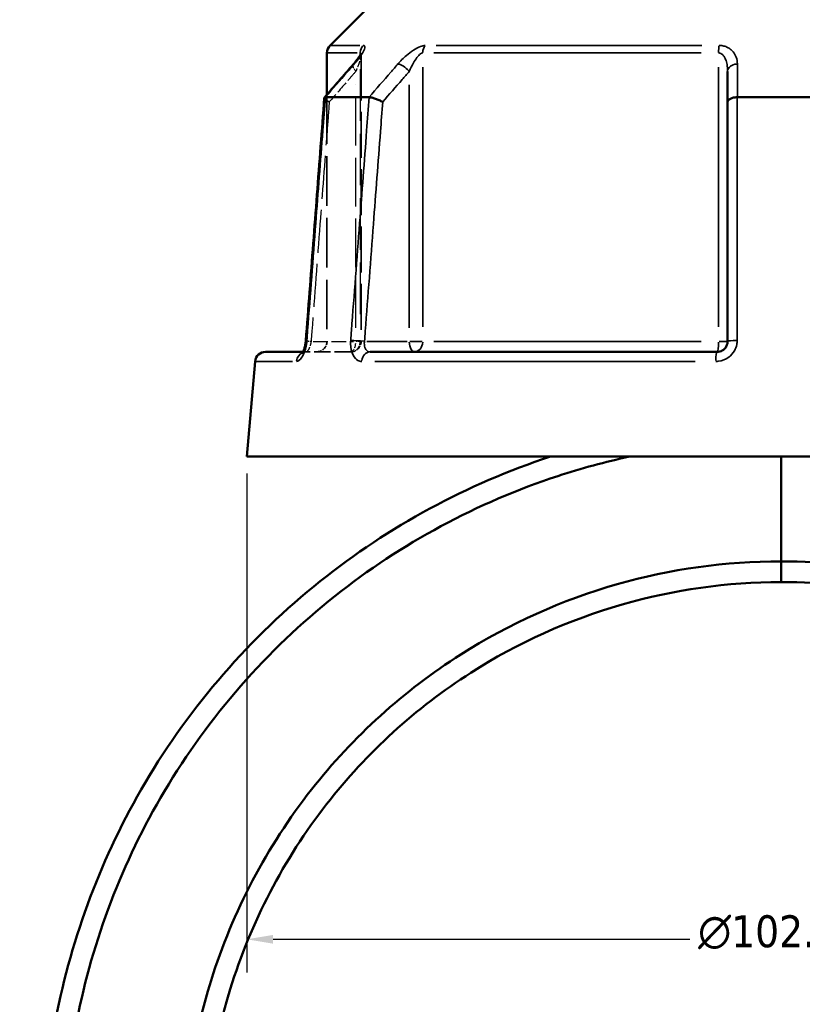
# Model space of a CAD drawing. Header units: millimetres. Extents: x 0 to 926, y 0 to 964.
# Tile 5 of 17: x 322 to 397, y 339 to 433. Entities that reach past the tile are written whole.
import ezdxf

# ---------------------------------------------------------------- set-up
doc = ezdxf.new("R2010")
doc.units = ezdxf.units.MM
doc.linetypes.add('DASHED', pattern=[0.2067, 0.1654, -0.0413])
for name, color, linetype, lineweight in [('Dimension (ANSI)', 7, 'Continuous', 25), ('Hidden (ANSI)', 7, 'DASHED', 35), ('Hidden Narrow (ANSI)', 7, 'DASHED', 25), ('Visible (ANSI)', 7, 'Continuous', 50), ('Visible Narrow (ANSI)', 7, 'Continuous', 35)]:
    doc.layers.add(name, color=color, linetype=linetype, lineweight=lineweight)
doc.styles.add('Note Text (ANSI)', font='tahoma.ttf')
doc.dimstyles.new('Default - mm (ANSI)', dxfattribs={"dimtxt": 3.048, "dimasz": 2.5, "dimexe": 3.175, "dimexo": 1.6002, "dimgap": 0.8, "dimtad": 0, "dimtoh": 1, "dimrnd": 1e-08, "dimzin": 4, "dimdsep": 46, "dimtxsty": 'Note Text (ANSI)', "dimcen": 0.09, "dimdle": 10, "dimclrd": 256, "dimclre": 256, "dimclrt": 256, "dimadec": 1, "dimazin": 1, "dimtfac": 1, "dimtofl": 0, "dimtmove": 0, "dimatfit": 3, "dimfxl": 1, "dimtolj": 1, "dimtzin": 4, "dimlwd": -1, "dimlwe": -1, "dimarcsym": 0})

# ---------------------------------------------------------------- blocks, each defined once
blk = doc.blocks.new('*D6')
at = {"layer": 'Defpoints', "color": 0, "transparency": 16777216}
for p in [(440.92, 353.739), (348.552, 294.007)]:
    blk.add_point(p, dxfattribs=at)
at = {"layer": 'Dimension (ANSI)', "transparency": 16777216}
for p, q in [((440.92, 353.739), (443.02, 355.097)), ((443.02, 355.097), (445.52, 355.097)), ((350.651, 295.364), (438.821, 352.382))]:
    blk.add_line(p, q, dxfattribs=at)
for points in [[(438.595, 352.732), (439.047, 352.032), (440.92, 353.739)], [(350.425, 295.714), (350.877, 295.014), (348.552, 294.007)]]:
    blk.add_solid(points, dxfattribs=at)
at = {"layer": 'Dimension (ANSI)', "transparency": 16777216, "insert": (446.32, 356.738), "char_height": 3.048, "attachment_point": 1, "style": 'Note Text (ANSI)'}
blk.add_mtext('\\A1;∅110.00', dxfattribs=at)
blk = doc.blocks.new('*D8')
at = {"layer": 'Defpoints', "color": 0, "transparency": 16777216}
for p in [(250.036, 523.553), (379.436, 523.553), (395.335, 250.573)]:
    blk.add_point(p, dxfattribs=at)
at = {"layer": 'Dimension (ANSI)', "transparency": 16777216}
for p, q in [((377.836, 523.553), (246.861, 523.553)), ((250.036, 521.053), (250.036, 432.541)), ((250.036, 253.073), (250.036, 418.604)), ((393.735, 250.573), (246.861, 250.573))]:
    blk.add_line(p, q, dxfattribs=at)
for points in [[(249.62, 521.053), (250.453, 521.053), (250.036, 523.553)], [(249.62, 253.073), (250.453, 253.073), (250.036, 250.573)]]:
    blk.add_solid(points, dxfattribs=at)
at = {"layer": 'Dimension (ANSI)', "transparency": 16777216, "insert": (248.443, 419.404), "char_height": 3.048, "attachment_point": 1, "rotation": 90, "style": 'Note Text (ANSI)'}
blk.add_mtext('\\A1;272.98', dxfattribs=at)
blk = doc.blocks.new('*D11')
at = {"layer": 'Defpoints', "color": 0, "transparency": 16777216}
for p in [(343.736, 390.848), (445.736, 390.848), (343.736, 344.782)]:
    blk.add_point(p, dxfattribs=at)
at = {"layer": 'Dimension (ANSI)', "transparency": 16777216}
for p, q in [((343.736, 389.248), (343.736, 341.607)), ((445.736, 389.248), (445.736, 341.607)), ((346.236, 344.782), (386.019, 344.782)), ((443.236, 344.782), (403.453, 344.782))]:
    blk.add_line(p, q, dxfattribs=at)
for points in [[(346.236, 345.198), (346.236, 344.365), (343.736, 344.782)], [(443.236, 345.198), (443.236, 344.365), (445.736, 344.782)]]:
    blk.add_solid(points, dxfattribs=at)
at = {"layer": 'Dimension (ANSI)', "transparency": 16777216, "insert": (386.819, 347.075), "char_height": 3.048, "attachment_point": 1, "style": 'Note Text (ANSI)'}
blk.add_mtext('\\A1;{\\fAIGDT|b0|i0;\\H3.0480;\\ln}\\fTahoma|b0|i0;\\H3.0480;102.00', dxfattribs=at)

msp = doc.modelspace()

# ---------------------------------------------------------------- linework, layer by layer
at = {"layer": 'Hidden (ANSI)', "ltscale": 26.493855}
msp.add_line((354.643, 429.229), (354.643, 401.848), dxfattribs=at)
at = {"layer": 'Hidden (ANSI)', "ltscale": 28.476213}
msp.add_line((351.386, 425.392), (351.386, 401.848), dxfattribs=at)
at = {"layer": 'Hidden (ANSI)', "ltscale": 1.470216}
msp.add_line((349.104, 400.848), (349.399, 400.848), dxfattribs=at)
at = {"layer": 'Hidden (ANSI)', "ltscale": 9.334328}
msp.add_line((353.643, 400.848), (349.399, 400.848), dxfattribs=at)
at = {"layer": 'Hidden (ANSI)', "ltscale": 2.991791}
for centre in [(350.386, 401.848), (353.643, 401.848)]:
    msp.add_arc(centre, 1, 270, 0, dxfattribs=at)
at = {"layer": 'Hidden (ANSI)', "ltscale": 8.512628}
msp.add_ellipse((10206.202, -10856.235), major_axis=(-350.928, 15922.406), ratio=0.871323, start_param=0.7641, end_param=0.76438, dxfattribs=at)
at = {"layer": 'Hidden (ANSI)', "ltscale": 4.578621}
msp.add_open_spline([(353.888, 428.27), (353.987, 428.384), (354.081, 428.496), (354.253, 428.714), (354.331, 428.82), (354.468, 429.017), (354.526, 429.109), (354.593, 429.225), (354.611, 429.259), (354.636, 429.31), (354.645, 429.329), (354.655, 429.353), (354.657, 429.36), (354.66, 429.367), (354.657, 429.362), (354.65, 429.324), (354.645, 429.299), (354.643, 429.251), (354.643, 429.241), (354.643, 429.229)], degree=3, knots=[0, 0, 0, 0, 0.0532636, 0.0532636, 0.1065273, 0.1065273, 0.1597909, 0.1597909, 0.1864227, 0.1864227, 0.2069394, 0.2069394, 0.2220218, 0.2220218, 0.2454412, 0.2454412, 0.2621344, 0.2621344, 0.2663181, 0.2663181, 0.2663181, 0.2663181], dxfattribs=at)
at = {"layer": 'Hidden (ANSI)', "ltscale": 0.735482}
msp.add_open_spline([(354.643, 429.229), (354.643, 429.272), (354.647, 429.302), (354.653, 429.343), (354.656, 429.355), (354.658, 429.363), (354.659, 429.364), (354.659, 429.364)], degree=3, knots=[0.07909903, 0.07909903, 0.07909903, 0.07909903, 0.09474523, 0.09474523, 0.11073774, 0.11073774, 0.11830044, 0.11830044, 0.11830044, 0.11830044], dxfattribs=at)
at = {"layer": 'Hidden (ANSI)', "ltscale": 2.089214}
msp.add_open_spline([(351.135, 425.089), (351.133, 425.066), (351.147, 425.037), (351.21, 424.962), (351.265, 424.914), (351.411, 424.811), (351.502, 424.756), (351.605, 424.7), (351.607, 424.699), (351.608, 424.698)], degree=3, knots=[-0.1095544, -0.1095544, -0.1095544, -0.1095544, -0.0779628, -0.0779628, -0.0392371, -0.0392371, 0, 0, 0.0004763, 0.0004763, 0.0004763, 0.0004763], dxfattribs=at)
at = {"layer": 'Hidden (ANSI)', "ltscale": 0.420625}
msp.add_open_spline([(349.262, 401.266), (349.274, 401.312), (349.286, 401.359), (349.301, 401.427), (349.305, 401.446), (349.309, 401.466)], degree=3, knots=[0.22725759, 0.22725759, 0.22725759, 0.22725759, 0.24742921, 0.24742921, 0.25543248, 0.25543248, 0.25543248, 0.25543248], dxfattribs=at)
at = {"layer": 'Hidden (ANSI)', "ltscale": 0.527502}
msp.add_open_spline([(349.342, 401.649), (349.349, 401.697), (349.356, 401.744), (349.366, 401.836), (349.37, 401.88), (349.373, 401.924)], degree=3, knots=[0.27967862, 0.27967862, 0.27967862, 0.27967862, 0.29808648, 0.29808648, 0.31481397, 0.31481397, 0.31481397, 0.31481397], dxfattribs=at)
at = {"layer": 'Hidden (ANSI)', "ltscale": 1.701024}
msp.add_open_spline([(349.025, 400.724), (349.025, 400.724), (349.025, 400.724), (349.026, 400.724), (349.034, 400.734), (349.081, 400.767), (349.119, 400.789), (349.233, 400.831), (349.312, 400.848), (349.399, 400.848)], degree=3, knots=[0.22729393, 0.22729393, 0.22729393, 0.22729393, 0.22772718, 0.22772718, 0.25682997, 0.25682997, 0.28516168, 0.28516168, 0.31481104, 0.31481104, 0.31481104, 0.31481104], dxfattribs=at)
at = {"layer": 'Hidden (ANSI)', "ltscale": 1.700917}
msp.add_open_spline([(349.399, 400.848), (349.295, 400.848), (349.203, 400.823), (349.089, 400.774), (349.057, 400.751), (349.03, 400.729), (349.025, 400.724), (349.025, 400.724)], degree=3, knots=[0, 0, 0, 0, 0.03548795, 0.03548795, 0.06659065, 0.06659065, 0.08751627, 0.08751627, 0.08751627, 0.08751627], dxfattribs=at)
at = {"layer": 'Hidden (ANSI)', "ltscale": 0.402963}
msp.add_open_spline([(349.055, 400.764), (349.056, 400.765), (349.057, 400.767), (349.071, 400.788), (349.087, 400.815), (349.104, 400.848)], degree=3, knots=[0.1229755, 0.1229755, 0.1229755, 0.1229755, 0.12462258, 0.12462258, 0.15044821, 0.15044821, 0.15044821, 0.15044821], dxfattribs=at)
at = {"layer": 'Hidden Narrow (ANSI)', "ltscale": 29.756516}
msp.add_line((354.57, 427.817), (354.57, 403.215), dxfattribs=at)
at = {"layer": 'Hidden Narrow (ANSI)', "ltscale": 28.04664}
msp.add_line((354.143, 403.136), (354.143, 426.325), dxfattribs=at)
at = {"layer": 'Hidden Narrow (ANSI)', "ltscale": 8.457208}
msp.add_line((350.084, 401.848), (353.929, 401.848), dxfattribs=at)
at = {"layer": 'Hidden Narrow (ANSI)', "ltscale": 1.795034}
msp.add_line((354.642, 401.848), (354.188, 401.848), dxfattribs=at)
at = {"layer": 'Hidden Narrow (ANSI)', "ltscale": 2.029475}
msp.add_ellipse((354.643, 427.613), major_axis=(-0.755, 0.656), ratio=0.354319, start_param=0.059198, end_param=1.124761, dxfattribs=at)
at = {"layer": 'Hidden Narrow (ANSI)', "ltscale": 1.797881}
msp.add_ellipse((350.37, 401.848), major_axis=(-0.997, 0.076), ratio=0.04373, start_param=0.052443, end_param=0.996415, dxfattribs=at)
at = {"layer": 'Hidden Narrow (ANSI)', "ltscale": 2.692601}
for ratio in [0.5, 0.926566]:
    msp.add_ellipse((353.643, 401.848), major_axis=(0, -1), ratio=ratio, start_param=0.07854, end_param=1.492257, dxfattribs=at)
at = {"layer": 'Hidden Narrow (ANSI)', "ltscale": 0.633739}
msp.add_ellipse((349.399, 399.848), major_axis=(0, 1), ratio=0.921327, start_param=0.018488, end_param=0.351264, dxfattribs=at)
at = {"layer": 'Hidden Narrow (ANSI)', "ltscale": 3.591758}
msp.add_open_spline([(354.636, 429.31), (354.638, 429.298), (354.64, 429.285), (354.646, 429.211), (354.639, 429.131), (354.609, 428.954), (354.587, 428.858), (354.518, 428.604), (354.464, 428.437), (354.327, 428.055), (354.239, 427.835), (354.143, 427.613)], degree=3, knots=[0.0537364, 0.0537364, 0.0537364, 0.0537364, 0.0672144, 0.0672144, 0.1229221, 0.1229221, 0.1744041, 0.1744041, 0.2513157, 0.2513157, 0.345416, 0.345416, 0.345416, 0.345416], dxfattribs=at)
at = {"layer": 'Hidden Narrow (ANSI)', "ltscale": 7.081717}
msp.add_open_spline([(354.143, 427.613), (353.917, 427.354), (353.691, 427.094), (353.465, 426.834), (352.846, 426.122), (352.227, 425.41), (351.608, 424.698)], degree=3, knots=[1.52956, 1.52956, 1.52956, 1.52956, 1.6399942, 1.6399942, 1.6399942, 1.9426801, 1.9426801, 1.9426801, 1.9426801], dxfattribs=at)
at = {"layer": 'Hidden Narrow (ANSI)', "ltscale": 24.968994}
msp.add_open_spline([(351.608, 424.698), (351.536, 423.758), (351.465, 422.817), (351.169, 418.933), (350.946, 415.988), (350.722, 413.044), (350.462, 409.632), (350.203, 406.219), (349.919, 402.487), (349.895, 402.168), (349.87, 401.848)], degree=3, knots=[0.603487, 0.603487, 0.603487, 0.603487, 0.886695, 0.886695, 1.77339, 1.77339, 1.77339, 2.801058, 2.801058, 2.897305, 2.897305, 2.897305, 2.897305], dxfattribs=at)
at = {"layer": 'Hidden Narrow (ANSI)', "ltscale": 2.712011}
msp.add_open_spline([(349.87, 401.848), (349.86, 401.782), (349.848, 401.716), (349.81, 401.547), (349.782, 401.446), (349.708, 401.234), (349.66, 401.128), (349.536, 400.918), (349.459, 400.848), (349.399, 400.848)], degree=3, knots=[0, 0, 0, 0, 0.0398263, 0.0398263, 0.1035483, 0.1035483, 0.1863869, 0.1863869, 0.314811, 0.314811, 0.314811, 0.314811], dxfattribs=at)
at = {"layer": 'Visible (ANSI)'}
for p, q in [((358.987, 437.398), (351.679, 430.09)), ((351.386, 429.383), (351.386, 425.392)), ((389.636, 427.613), (389.636, 424.698)), ((351.244, 425.148), (355.405, 425.148)), ((390.575, 425.148), (398.897, 425.148)), ((389.636, 424.698), (389.636, 401.848)), ((345.527, 400.848), (349.104, 400.848)), ((355.499, 400.848), (388.636, 400.848)), ((344.531, 399.935), (343.736, 390.848)), ((343.736, 390.848), (445.736, 390.848)), ((394.736, 390.848), (394.736, 380.854)), ((394.736, 380.854), (394.736, 390.848)), ((394.736, 378.873), (394.736, 380.854)), ((394.736, 380.854), (394.736, 378.873))]:
    msp.add_line(p, q, dxfattribs=at)
for centre, start, end in [((352.386, 429.383), 135, 180), ((345.527, 399.848), 90, 175)]:
    msp.add_arc(centre, 1, start, end, dxfattribs=at)
msp.add_ellipse((10342.865, -11013.381), major_axis=(354.119, -16144.189), ratio=0.871299, start_param=3.905786, end_param=3.906063, dxfattribs=at)
for points, knots in [([(354.659, 429.364), (354.659, 429.364), (354.658, 429.361), (354.652, 429.346), (354.643, 429.325), (354.611, 429.257), (354.581, 429.203), (354.496, 429.06), (354.433, 428.965), (354.289, 428.763), (354.208, 428.656), (354.047, 428.455), (353.969, 428.363), (353.888, 428.27)], [0.1183004, 0.1183004, 0.1183004, 0.1183004, 0.1298416, 0.1298416, 0.1559652, 0.1559652, 0.1953205, 0.1953205, 0.2485839, 0.2485839, 0.3018473, 0.3018473, 0.345416, 0.345416, 0.345416, 0.345416]), ([(351.135, 425.089), (351.017, 423.545), (350.9, 422), (350.665, 418.912), (350.548, 417.367), (350.313, 414.279), (350.195, 412.734), (349.96, 409.646), (349.843, 408.101), (349.608, 405.012), (349.491, 403.468), (349.373, 401.924)], [0.571859, 0.571859, 0.571859, 0.571859, 1.036948, 1.036948, 1.502037, 1.502037, 1.967126, 1.967126, 2.432216, 2.432216, 2.897305, 2.897305, 2.897305, 2.897305]), ([(351.233, 425.147), (351.18, 425.143), (351.148, 425.128), (351.136, 425.099), (351.135, 425.094), (351.135, 425.089)], [-0.15359506, -0.15359506, -0.15359506, -0.15359506, -0.11655085, -0.11655085, -0.10955437, -0.10955437, -0.10955437, -0.10955437]), ([(356.708, 424.698), (356.707, 424.699), (356.705, 424.7), (356.601, 424.756), (356.488, 424.811), (356.252, 424.914), (356.131, 424.962), (355.894, 425.044), (355.779, 425.079), (355.577, 425.128), (355.49, 425.143), (355.42, 425.147)], [-0.1537126, -0.1537126, -0.1537126, -0.1537126, -0.1532374, -0.1532374, -0.1140917, -0.1140917, -0.0754562, -0.0754562, -0.036958, -0.036958, 0, 0, 0, 0]), ([(390.549, 425.147), (390.427, 425.143), (390.308, 425.128), (390.084, 425.079), (389.983, 425.044), (389.815, 424.962), (389.75, 424.914), (389.66, 424.811), (389.637, 424.756), (389.636, 424.7), (389.636, 424.699), (389.636, 424.698)], [-0.1535949, -0.1535949, -0.1535949, -0.1535949, -0.1165508, -0.1165508, -0.0779629, -0.0779629, -0.039237, -0.039237, 0, 0, 0.0004764, 0.0004764, 0.0004764, 0.0004764]), ([(349.373, 401.924), (349.363, 401.786), (349.344, 401.649), (349.295, 401.389), (349.264, 401.267), (349.198, 401.059), (349.163, 400.97), (349.101, 400.838), (349.073, 400.791), (349.037, 400.736), (349.025, 400.724), (349.025, 400.724)], [0, 0, 0, 0, 0.0524687, 0.0524687, 0.1038572, 0.1038572, 0.1517375, 0.1517375, 0.1934363, 0.1934363, 0.2272939, 0.2272939, 0.2272939, 0.2272939]), ([(349.104, 400.848), (349.11, 400.859), (349.116, 400.872), (349.151, 400.943), (349.181, 401.015), (349.227, 401.149), (349.245, 401.206), (349.262, 401.266)], [0.15044821, 0.15044821, 0.15044821, 0.15044821, 0.15950627, 0.15950627, 0.20062077, 0.20062077, 0.22725759, 0.22725759, 0.22725759, 0.22725759]), ([(389.636, 401.848), (389.636, 401.782), (389.63, 401.717), (389.596, 401.549), (389.559, 401.449), (389.44, 401.237), (389.348, 401.132), (389.096, 400.942), (388.924, 400.874), (388.711, 400.85), (388.673, 400.848), (388.636, 400.848)], [0, 0, 0, 0, 0.0395748, 0.0395748, 0.1028944, 0.1028944, 0.1852099, 0.1852099, 0.2922201, 0.2922201, 0.3148111, 0.3148111, 0.3148111, 0.3148111]), ([(349.025, 400.724), (349.025, 400.724), (349.026, 400.724), (349.031, 400.73), (349.041, 400.743), (349.055, 400.764)], [0.08751627, 0.08751627, 0.08751627, 0.08751627, 0.09464308, 0.09464308, 0.1229755, 0.1229755, 0.1229755, 0.1229755]), ([(372.723, 390.848), (364.767, 388.233), (357.286, 384.187), (344.066, 373.631), (338.372, 367.074), (329.917, 352.755), (327.017, 345.079), (324.156, 330.15), (323.884, 322.957), (324.69, 315.89), (325.092, 312.357), (325.763, 308.855), (327.623, 301.994), (328.812, 298.635), (331.683, 292.137), (333.364, 288.997), (337.179, 283.008), (339.312, 280.158), (345.616, 272.943), (350.17, 268.914), (360.596, 261.842), (366.549, 258.92), (377.663, 255.279), (382.711, 254.217), (387.814, 253.714)], [0.316341, 0.316341, 0.316341, 0.316341, 0.671383, 0.671383, 1.034028, 1.034028, 1.377619, 1.377619, 1.680406, 1.680406, 1.680406, 1.831799, 1.831799, 1.983192, 1.983192, 2.134586, 2.134586, 2.285979, 2.285979, 2.543347, 2.543347, 2.823807, 2.823807, 3.042864, 3.042864, 3.042864, 3.042864]), ([(388.863, 255.606), (383.589, 256.06), (378.367, 257.129), (367.256, 260.784), (361.456, 263.643), (351.309, 270.559), (346.881, 274.497), (340.759, 281.545), (338.69, 284.327), (334.994, 290.173), (333.368, 293.236), (330.596, 299.572), (329.45, 302.846), (327.665, 309.529), (327.026, 312.938), (326.647, 316.376), (325.891, 323.252), (326.183, 330.242), (329.018, 344.734), (331.861, 352.174), (340.11, 366.036), (345.648, 372.375), (358.479, 382.57), (365.729, 386.472), (373.432, 388.994), (375.679, 389.729), (377.965, 390.349), (380.277, 390.848)], [-3.055729, -3.055729, -3.055729, -3.055729, -2.823807, -2.823807, -2.543347, -2.543347, -2.285979, -2.285979, -2.134586, -2.134586, -1.983192, -1.983192, -1.831799, -1.831799, -1.680406, -1.680406, -1.680406, -1.377619, -1.377619, -1.034028, -1.034028, -0.671383, -0.671383, -0.316341, -0.316341, -0.316341, -0.212739, -0.212739, -0.212739, -0.212739]), ([(394.736, 380.854), (389.457, 380.854), (384.179, 380.116), (373.836, 377.168), (368.789, 374.902), (361.449, 370.24), (358.878, 368.283), (354.102, 363.962), (351.898, 361.6), (347.779, 356.357), (345.895, 353.452), (342.684, 347.349), (341.357, 344.153), (338.613, 335.373), (337.736, 329.623), (337.736, 323.873), (337.736, 318.123), (338.613, 312.373), (342.385, 300.303), (345.648, 294.101), (354.299, 283.09), (359.746, 278.333), (372.183, 271.034), (379.208, 268.562), (389.188, 267.095), (391.962, 266.892), (394.736, 266.892)], [-3.141593, -3.141593, -3.141593, -3.141593, -2.863846, -2.863846, -2.575709, -2.575709, -2.406216, -2.406216, -2.236723, -2.236723, -2.055187, -2.055187, -1.873651, -1.873651, -1.570796, -1.570796, -1.570796, -1.267942, -1.267942, -0.904869, -0.904869, -0.530741, -0.530741, -0.145954, -0.145954, 0, 0, 0, 0]), ([(407.586, 268.359), (410.363, 269.001), (413.091, 269.852), (420.83, 272.919), (425.627, 275.673), (432.465, 281.04), (434.829, 283.243), (439.151, 288.015), (441.109, 290.584), (444.687, 296.21), (446.273, 299.288), (448.862, 305.679), (449.866, 308.992), (451.723, 317.997), (452.025, 323.801), (451.456, 329.519), (450.886, 335.238), (449.445, 340.869), (444.499, 352.502), (440.639, 358.35), (430.946, 368.449), (425.06, 372.642), (411.152, 379.053), (402.947, 380.854), (394.736, 380.854)], [-2.914273, -2.914273, -2.914273, -2.914273, -2.764311, -2.764311, -2.476217, -2.476217, -2.30675, -2.30675, -2.137283, -2.137283, -1.955722, -1.955722, -1.774161, -1.774161, -1.471509, -1.471509, -1.471509, -1.168857, -1.168857, -0.805869, -0.805869, -0.431992, -0.431992, 0, 0, 0, 0]), ([(394.736, 268.873), (392.074, 268.873), (389.411, 269.067), (379.831, 270.468), (373.084, 272.829), (361.118, 279.811), (355.867, 284.364), (347.501, 294.927), (344.33, 300.885), (340.639, 312.504), (339.764, 318.047), (339.737, 323.599), (339.709, 329.151), (340.529, 334.711), (343.141, 343.213), (344.41, 346.311), (347.491, 352.228), (349.302, 355.048), (353.27, 360.14), (355.396, 362.436), (360.007, 366.636), (362.493, 368.54), (369.593, 373.076), (374.48, 375.282), (384.501, 378.154), (389.619, 378.873), (394.736, 378.873)], [0, 0, 0, 0, 0.145954, 0.145954, 0.530741, 0.530741, 0.904869, 0.904869, 1.267942, 1.267942, 1.570796, 1.570796, 1.570796, 1.873651, 1.873651, 2.055187, 2.055187, 2.236723, 2.236723, 2.406216, 2.406216, 2.575709, 2.575709, 2.863846, 2.863846, 3.141593, 3.141593, 3.141593, 3.141593]), ([(394.736, 378.873), (402.696, 378.873), (410.651, 377.118), (424.115, 370.876), (429.807, 366.795), (439.159, 356.982), (442.871, 351.305), (447.602, 340.03), (448.969, 334.58), (449.492, 329.053), (450.014, 323.527), (449.694, 317.925), (447.86, 309.249), (446.877, 306.059), (444.354, 299.912), (442.813, 296.954), (439.346, 291.553), (437.452, 289.088), (433.277, 284.513), (430.997, 282.403), (424.408, 277.265), (419.794, 274.631), (412.507, 271.759), (410.044, 270.983), (407.539, 270.384)], [0, 0, 0, 0, 0.431992, 0.431992, 0.805869, 0.805869, 1.168857, 1.168857, 1.471509, 1.471509, 1.471509, 1.774161, 1.774161, 1.955722, 1.955722, 2.137283, 2.137283, 2.30675, 2.30675, 2.476217, 2.476217, 2.764311, 2.764311, 2.905476, 2.905476, 2.905476, 2.905476])]:
    msp.add_open_spline(points, degree=3, knots=knots, dxfattribs=at)
for points in [[(351.233, 425.147), (351.236, 425.148), (351.24, 425.148), (351.244, 425.148)], [(355.405, 425.148), (355.41, 425.148), (355.415, 425.148), (355.42, 425.147)], [(390.549, 425.147), (390.558, 425.148), (390.566, 425.148), (390.575, 425.148)], [(349.309, 401.466), (349.322, 401.526), (349.333, 401.587), (349.342, 401.649)]]:
    msp.add_open_spline(points, degree=3, dxfattribs=at)
at = {"layer": 'Visible Narrow (ANSI)'}
for p, q in [((351.687, 430.09), (354.536, 430.09)), ((361.808, 430.09), (387.174, 430.09)), ((354.263, 429.383), (351.394, 429.383)), ((354.57, 429.373), (354.57, 429.194)), ((387.123, 429.383), (361.584, 429.383)), ((360.532, 403.225), (360.532, 428.006)), ((388.774, 428.006), (388.774, 403.225)), ((359.243, 426.325), (359.243, 403.136)), ((359.029, 401.848), (355.184, 401.848)), ((360.486, 401.848), (359.306, 401.848)), ((361.584, 401.848), (387.123, 401.848)), ((389.634, 401.848), (388.844, 401.848)), ((348.1, 399.935), (344.541, 399.935)), ((386.529, 399.935), (355.946, 399.935))]:
    msp.add_line(p, q, dxfattribs=at)
for centre, major_axis, ratio, start_param, end_param in [((355.496, 429.383), (0, 1), 0.926566, 0.824668, 1.531526), ((361.321, 429.383), (0, -1), 0.789023, 3.966261, 4.673119), ((388.911, 429.383), (0, 1), 0.137542, 0.824668, 1.531526), ((354.643, 427.613), (-0.755, 0.656), 0.354319, 5.978161, 6.267131), ((358.743, 427.613), (-0.755, 0.656), 0.354319, 4.400804, 5.755338), ((390.636, 427.613), (-1, 0), 0.708638, 4.853399, 6.207933), ((350.37, 401.848), (-0.997, 0.076), 0.04373, 5.866569, 6.261258), ((354.47, 401.848), (0.997, -0.076), 0.04373, 1.123229, 2.46189), ((359.743, 401.848), (0, -1), 0.5, 4.790929, 6.204645), ((359.743, 401.848), (0, -1), 0.789023, 0.07854, 1.492257), ((388.636, 401.848), (0, -1), 0.137542, 0.07854, 1.492257), ((390.636, 401.848), (-1, 0), 0.08746, 4.870153, 6.208815), ((349.399, 399.848), (0, 1), 0.921327, 0.425441, 1.427841), ((355.499, 399.848), (0, 1), 0.797365, 0.074176, 1.409353), ((388.636, 399.848), (0, 1), 0.123962, 0.074176, 1.409353)]:
    msp.add_ellipse(centre, major_axis=major_axis, ratio=ratio, start_param=start_param, end_param=end_param, dxfattribs=at)
for points, knots in [([(354, 428.321), (354.193, 428.542), (354.368, 428.762), (354.642, 429.145), (354.748, 429.311), (354.884, 429.565), (354.928, 429.661), (354.987, 429.838), (355, 429.918), (354.981, 430.021), (354.959, 430.054), (354.902, 430.084), (354.874, 430.09), (354.841, 430.09)], [-0.345416, -0.345416, -0.345416, -0.345416, -0.2513157, -0.2513157, -0.1744041, -0.1744041, -0.1229221, -0.1229221, -0.0672144, -0.0672144, -0.0258517, -0.0258517, 0, 0, 0, 0]), ([(360.763, 430.09), (360.633, 430.09), (360.476, 430.055), (359.872, 429.825), (359.391, 429.487), (358.678, 428.871), (358.406, 428.597), (358.166, 428.321)], [-0.3454168, -0.3454168, -0.3454168, -0.3454168, -0.2827888, -0.2827888, -0.1173418, -0.1173418, 0, 0, 0, 0]), ([(390.57, 428.321), (390.57, 428.543), (390.532, 428.764), (390.388, 429.147), (390.295, 429.313), (390.088, 429.566), (389.991, 429.661), (389.754, 429.838), (389.612, 429.918), (389.333, 430.021), (389.205, 430.054), (388.987, 430.084), (388.901, 430.09), (388.814, 430.09)], [-0.3454158, -0.3454158, -0.3454158, -0.3454158, -0.2508172, -0.2508172, -0.1741557, -0.1741557, -0.1230504, -0.1230504, -0.0672144, -0.0672144, -0.0258517, -0.0258517, 0, 0, 0, 0]), ([(354.57, 429.383), (354.586, 429.383), (354.599, 429.377), (354.622, 429.353), (354.63, 429.334), (354.636, 429.31)], [0, 0, 0, 0, 0.02585168, 0.02585168, 0.05373644, 0.05373644, 0.05373644, 0.05373644]), ([(359.243, 427.613), (359.363, 427.889), (359.499, 428.164), (359.853, 428.78), (360.092, 429.118), (360.391, 429.347), (360.468, 429.383), (360.532, 429.383)], [0, 0, 0, 0, 0.1173418, 0.1173418, 0.2827888, 0.2827888, 0.3454168, 0.3454168, 0.3454168, 0.3454168]), ([(388.774, 429.383), (388.816, 429.383), (388.859, 429.377), (388.966, 429.347), (389.029, 429.314), (389.166, 429.211), (389.236, 429.13), (389.352, 428.953), (389.4, 428.858), (389.502, 428.606), (389.547, 428.44), (389.618, 428.057), (389.636, 427.836), (389.636, 427.613)], [0, 0, 0, 0, 0.0258517, 0.0258517, 0.0672144, 0.0672144, 0.1230504, 0.1230504, 0.1741557, 0.1741557, 0.2508172, 0.2508172, 0.3454158, 0.3454158, 0.3454158, 0.3454158]), ([(351.244, 425.148), (351.937, 425.946), (352.63, 426.744), (353.323, 427.541), (353.549, 427.801), (353.775, 428.061), (354, 428.321)], [-1.9791464, -1.9791464, -1.9791464, -1.9791464, -1.6399942, -1.6399942, -1.6399942, -1.52956, -1.52956, -1.52956, -1.52956]), ([(358.166, 428.321), (357.94, 428.061), (357.714, 427.801), (357.488, 427.541), (356.793, 426.743), (356.099, 425.946), (355.405, 425.148)], [-2.74525, -2.74525, -2.74525, -2.74525, -2.6347843, -2.6347843, -2.6347843, -2.2956636, -2.2956636, -2.2956636, -2.2956636]), ([(356.708, 424.698), (357.327, 425.41), (357.946, 426.122), (358.565, 426.834), (358.791, 427.094), (359.017, 427.354), (359.243, 427.613)], [2.3321299, 2.3321299, 2.3321299, 2.3321299, 2.6347843, 2.6347843, 2.6347843, 2.74525, 2.74525, 2.74525, 2.74525]), ([(390.575, 425.148), (390.574, 425.946), (390.573, 426.744), (390.572, 427.541), (390.571, 427.801), (390.571, 428.061), (390.57, 428.321)], [-1.9791464, -1.9791464, -1.9791464, -1.9791464, -1.6399911, -1.6399911, -1.6399911, -1.52956, -1.52956, -1.52956, -1.52956]), ([(349.469, 401.935), (349.493, 402.255), (349.518, 402.574), (349.801, 406.306), (350.06, 409.719), (350.32, 413.131), (350.543, 416.076), (350.767, 419.02), (351.071, 423.025), (351.152, 424.086), (351.233, 425.147)], [-2.897305, -2.897305, -2.897305, -2.897305, -2.801058, -2.801058, -1.77339, -1.77339, -1.77339, -0.886695, -0.886695, -0.567139, -0.567139, -0.567139, -0.567139]), ([(355.42, 425.147), (355.339, 424.086), (355.258, 423.025), (354.953, 419.02), (354.729, 416.076), (354.505, 413.131), (354.245, 409.719), (353.985, 406.306), (353.701, 402.574), (353.677, 402.255), (353.652, 401.935)], [-3.534781, -3.534781, -3.534781, -3.534781, -3.215225, -3.215225, -2.32853, -2.32853, -2.32853, -1.300862, -1.300862, -1.204615, -1.204615, -1.204615, -1.204615]), ([(390.553, 401.935), (390.553, 402.255), (390.553, 402.574), (390.552, 406.306), (390.552, 409.719), (390.551, 413.131), (390.551, 416.076), (390.55, 419.02), (390.55, 423.025), (390.549, 424.086), (390.549, 425.147)], [-2.897305, -2.897305, -2.897305, -2.897305, -2.801058, -2.801058, -1.77339, -1.77339, -1.77339, -0.886695, -0.886695, -0.567139, -0.567139, -0.567139, -0.567139]), ([(354.97, 401.848), (354.995, 402.168), (355.019, 402.487), (355.303, 406.219), (355.562, 409.632), (355.822, 413.044), (356.046, 415.988), (356.269, 418.933), (356.565, 422.817), (356.636, 423.758), (356.708, 424.698)], [1.204615, 1.204615, 1.204615, 1.204615, 1.300862, 1.300862, 2.32853, 2.32853, 2.32853, 3.215225, 3.215225, 3.498434, 3.498434, 3.498434, 3.498434]), ([(348.481, 399.935), (348.651, 399.935), (348.837, 400.075), (349.107, 400.496), (349.204, 400.707), (349.34, 401.132), (349.388, 401.333), (349.443, 401.671), (349.459, 401.803), (349.469, 401.935)], [-0.314811, -0.314811, -0.314811, -0.314811, -0.1863869, -0.1863869, -0.1035483, -0.1035483, -0.0398263, -0.0398263, 0, 0, 0, 0]), ([(353.652, 401.935), (353.644, 401.829), (353.641, 401.723), (353.65, 401.205), (353.737, 400.814), (354.01, 400.291), (354.167, 400.12), (354.46, 399.965), (354.58, 399.935), (354.704, 399.935)], [-0.3148135, -0.3148135, -0.3148135, -0.3148135, -0.282847, -0.282847, -0.1571372, -0.1571372, -0.0604374, -0.0604374, 0, 0, 0, 0]), ([(355.499, 400.848), (355.427, 400.848), (355.359, 400.863), (355.197, 400.94), (355.114, 401.026), (354.979, 401.287), (354.944, 401.483), (354.957, 401.742), (354.962, 401.795), (354.97, 401.848)], [0, 0, 0, 0, 0.0604374, 0.0604374, 0.1571372, 0.1571372, 0.282847, 0.282847, 0.3148135, 0.3148135, 0.3148135, 0.3148135]), ([(388.513, 399.935), (388.589, 399.935), (388.665, 399.939), (389.101, 399.987), (389.45, 400.123), (389.964, 400.503), (390.152, 400.714), (390.396, 401.137), (390.471, 401.337), (390.54, 401.672), (390.553, 401.804), (390.553, 401.935)], [-0.3148111, -0.3148111, -0.3148111, -0.3148111, -0.2922201, -0.2922201, -0.1852099, -0.1852099, -0.1028944, -0.1028944, -0.0395748, -0.0395748, 0, 0, 0, 0])]:
    msp.add_open_spline(points, degree=3, knots=knots, dxfattribs=at)

# ---------------------------------------------------------------- dimensions: what is measured, and where the dimension line sits
at = {"layer": 'Dimension (ANSI)'}
dim = msp.add_linear_dim(base=(250.036, 523.553), p1=(395.335, 250.573), p2=(379.436, 523.553), angle=90, dimstyle='Default - mm (ANSI)', override={"dimgap": 0.8, "dimtoh": 0, "dimdec": 2, "dimtol": 0, "dimlim": 0, "dimtp": 0, "dimtm": 0, "dimtdec": 2, "dimatfit": 1}, dxfattribs=at)
dim.commit()
dim.dimension.update_dxf_attribs({"geometry": '*D8', "text_midpoint": (250.036, 425.573), "dimtype": 160})
dim = msp.add_linear_dim(base=(343.736, 344.782), p1=(445.736, 390.848), p2=(343.736, 390.848), angle=180, text='{\\fAIGDT|b0|i0;\\H3.0480;\\ln}\\fTahoma|b0|i0;\\H3.0480;<>', dimstyle='Default - mm (ANSI)', override={"dimgap": 0.8, "dimtoh": 0, "dimdec": 2, "dimtol": 0, "dimlim": 0, "dimtp": 0, "dimtm": 0, "dimtdec": 2, "dimatfit": 1}, dxfattribs=at)
dim.commit()
dim.dimension.update_dxf_attribs({"geometry": '*D11', "text_midpoint": (394.736, 344.782), "dimtype": 160})
dim = msp.add_diameter_dim_2p(p1=(348.552, 294.007), p2=(440.92, 353.739), dimstyle='Default - mm (ANSI)', override={"dimgap": 0.8, "dimtih": 1, "dimdec": 2, "dimlfac": 1, "dimtol": 0, "dimlim": 0, "dimtp": 0, "dimtm": 0, "dimtdec": 2, "dimtofl": 1, "dimatfit": 2}, dxfattribs=at)
dim.commit()
dim.dimension.update_dxf_attribs({"geometry": '*D6', "text_midpoint": (454.16, 355.097), "dimtype": 163})

doc.saveas('drawing.dxf')
